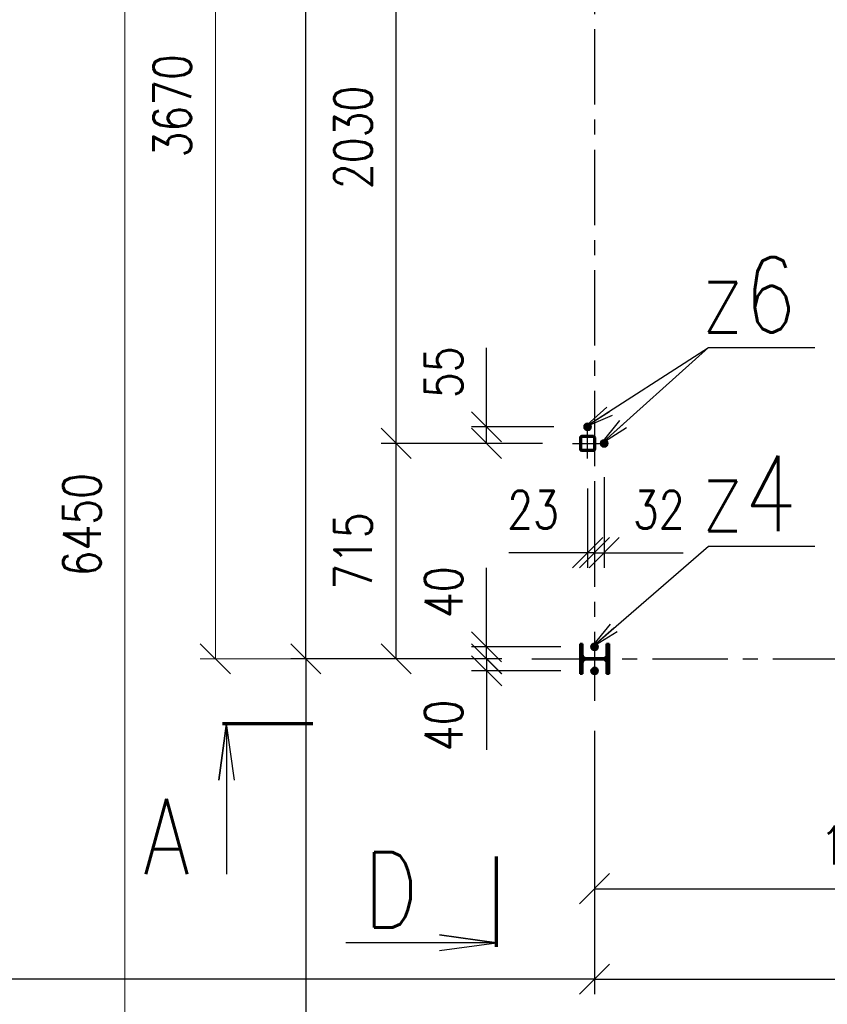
# Paper-space layout 'Layout1' of a CAD drawing. Extents: x -2 to 935, y -36 to 422.
# Tile 9 of 63: x 98 to 151, y 223 to 288. Entities that reach past the tile are written whole.
import ezdxf
from ezdxf.enums import TextEntityAlignment as Align

# ---------------------------------------------------------------- set-up
doc = ezdxf.new("R2010")
doc.units = 0
for name, pattern in [('ACAD_ISO02W100', [15, 12, -3]), ('ACAD_ISO04W100', [30.5, 24, -3, 0.5, -3]), ('HP_01_CER_B', [8, 5, -1, 1, -1])]:
    doc.linetypes.add(name, pattern=pattern)
doc.layers.get('0').update_dxf_attribs({"linetype": 'CONTINUOUS'})
doc.layers.get('DEFPOINTS').update_dxf_attribs({"color": 132, "linetype": 'CONTINUOUS'})
for name, color, linetype, lineweight in [('SS_KOTVY', 2, 'CONTINUOUS', 35), ('SS_KOTY', 3, 'CONTINUOUS', 25), ('SS_OSY_025', 7, 'HP_01_CER_B', 25), ('SS_PLNA_025', 7, 'CONTINUOUS', 25), ('SS_PODKLADY_KOTY', 251, 'CONTINUOUS', 13), ('SS_POPIS_PROFILU', 13, 'CONTINUOUS', 25), ('SS_REZ', 6, 'CONTINUOUS', 70), ('SS_SLOUPY', 143, 'CONTINUOUS', 50), ('SS_SRAFY', 8, 'CONTINUOUS', 18), ('SS_TEXT7', 6, 'CONTINUOUS', 70), ('SS_ZTUŽENÍ', 81, 'CONTINUOUS', 50)]:
    doc.layers.add(name, color=color, linetype=linetype, lineweight=lineweight)
doc.styles.add('ROMANS', font='romans.shx', dxfattribs={"width": 0.8})
doc.styles.add('romans.shx', font='romans.shx', dxfattribs={"height": 5})
doc.dimstyles.new('A-1_(2.5)_50AS', dxfattribs={"dimtxt": 2.5, "dimasz": 2, "dimexe": 1, "dimexo": 2, "dimgap": 0, "dimtad": 0, "dimdec": 1, "dimlfac": 50, "dimrnd": 1, "dimtxsty": 'ROMANS', "dimblk1": 'OBLIQUE', "dimblk2": 'OBLIQUE', "dimsah": 1, "dimcen": 2, "dimclrd": 256, "dimclre": 256, "dimclrt": 256, "dimadec": 1, "dimazin": 2, "dimtfac": 0.714286, "dimtdec": 1, "dimtmove": 0, "dimatfit": 3, "dimldrblk": 'OPEN', "dimfxl": 1, "dimtvp": 1.142857, "dimtfill": 1, "dimtolj": 1, "dimlwd": -1, "dimlwe": -1, "dimarcsym": 0})
pattern_1 = [(45, (134.72772, 245.660837), (-0.04490128, 0.04490128), [])]

# ---------------------------------------------------------------- blocks, each defined once
blk = doc.blocks.new('*U10')
at = {"layer": 'SS_PLNA_025'}
blk.add_lwpolyline([(-5.2, -3.775), (-5.724, 0), (-6.247, -3.775), (-5.724, 0), (-5.724, -10)], dxfattribs=at)
at = {"layer": 'SS_REZ'}
blk.add_line((-5.991, 0), (0, 0), dxfattribs=at)
at = {"layer": 'SS_TEXT7', "style": 'ROMANS', "width": 0.8}
blk.add_attdef('REZv', text='', height=5, dxfattribs=at).set_placement((-9.724, -10), align=Align.CENTER)
blk = doc.blocks.new('*U14')
at = {"layer": 'SS_PLNA_025'}
blk.add_lwpolyline([(-3.775, -6.247), (0, -5.724), (-3.775, -5.2), (0, -5.724), (-10, -5.724)], dxfattribs=at)
at = {"layer": 'SS_REZ'}
blk.add_line((0, -5.991), (0, 0), dxfattribs=at)
at = {"layer": 'SS_TEXT7', "style": 'ROMANS', "width": 0.8}
blk.add_attdef('REZs', text='', height=5, dxfattribs=at).set_placement((-7, -4.724), align=Align.CENTER)
blk = doc.blocks.new('0KRIZ(Z)')
at = {"color": 0, "linetype": 'ByBlock', "ltscale": 0.5}
for p, q in [((0, -0.5), (0, 0.5)), ((-0.5, 0), (0.5, 0)), ((0, 0), (0, 0, 1))]:
    blk.add_line(p, q, dxfattribs=at)
blk = doc.blocks.new('_Oblique')
at = {"color": 0, "linetype": 'ByBlock', "lineweight": -2}
blk.add_line((-0.5, -0.5), (0.5, 0.5), dxfattribs=at)
blk = doc.blocks.new('*D27')
at = {"layer": 'DEFPOINTS', "color": 0, "transparency": 16777216}
for p in [(172.528, 244.161), (135.728, 242.884), (172.528, 230.412)]:
    blk.add_point(p, dxfattribs=at)
at = {"layer": 'SS_KOTY', "transparency": 16777216}
for p, q in [((172.528, 242.161), (172.528, 229.412)), ((135.728, 240.884), (135.728, 229.412)), ((135.728, 230.412), (172.528, 230.412))]:
    blk.add_line(p, q, dxfattribs=at)
at = {"layer": 'SS_KOTY', "transparency": 16777216, "xscale": 2, "yscale": 2, "zscale": 2, "rotation": 180}
blk.add_blockref('_Oblique', (135.728, 230.412), dxfattribs=at)
at = {"layer": 'SS_KOTY', "transparency": 16777216, "xscale": 2, "yscale": 2, "zscale": 2}
blk.add_blockref('_Oblique', (172.528, 230.412), dxfattribs=at)
at = {"layer": 'SS_KOTY', "transparency": 16777216, "insert": (154.128, 233.269), "char_height": 2.5, "attachment_point": 5, "style": 'ROMANS', "bg_fill": 3, "box_fill_scale": 1.1, "bg_fill_color": 256, "bg_fill_true_color": 13158600, "bg_fill_transparency": 0}
blk.add_mtext('\\A1;1840', dxfattribs=at)
blk = doc.blocks.new('_OPEN')
at = {"color": 0, "linetype": 'ByBlock'}
for p, q in [((-1, 0.167), (0, 0)), ((0, 0), (-1, -0.167)), ((0, 0), (-1, 0))]:
    blk.add_line(p, q, dxfattribs=at)
blk = doc.blocks.new('*D32')
at = {"layer": 'DEFPOINTS', "color": 0, "transparency": 16777216}
for p in [(135.728, 242.884), (232.928, 242.884, -1), (232.928, 224.412)]:
    blk.add_point(p, dxfattribs=at)
at = {"layer": 'SS_KOTY', "transparency": 16777216}
for p, q in [((135.728, 240.884), (135.728, 223.412)), ((232.928, 240.884), (232.928, 223.412)), ((135.728, 224.412), (232.928, 224.412))]:
    blk.add_line(p, q, dxfattribs=at)
at = {"layer": 'SS_KOTY', "transparency": 16777216, "xscale": 2, "yscale": 2, "zscale": 2, "rotation": 180}
blk.add_blockref('_Oblique', (135.728, 224.412), dxfattribs=at)
at = {"layer": 'SS_KOTY', "transparency": 16777216, "xscale": 2, "yscale": 2, "zscale": 2}
blk.add_blockref('_Oblique', (232.928, 224.412), dxfattribs=at)
at = {"layer": 'SS_KOTY', "transparency": 16777216, "insert": (184.328, 227.269), "char_height": 2.5, "attachment_point": 5, "style": 'ROMANS', "bg_fill": 3, "box_fill_scale": 1.1, "bg_fill_color": 256, "bg_fill_true_color": 13158600, "bg_fill_transparency": 0}
blk.add_mtext('\\A1;4860', dxfattribs=at)
blk = doc.blocks.new('*D34')
at = {"layer": 'DEFPOINTS', "color": 0, "transparency": 16777216}
for p in [(39.528, 242.884), (135.728, 242.884), (39.528, 224.412)]:
    blk.add_point(p, dxfattribs=at)
at = {"layer": 'SS_KOTY', "transparency": 16777216}
for p, q in [((39.528, 240.884), (39.528, 223.412)), ((135.728, 240.884), (135.728, 223.412)), ((135.728, 224.412), (39.528, 224.412))]:
    blk.add_line(p, q, dxfattribs=at)
at = {"layer": 'SS_KOTY', "transparency": 16777216, "xscale": 2, "yscale": 2, "zscale": 2, "rotation": 180}
blk.add_blockref('_Oblique', (39.528, 224.412), dxfattribs=at)
at = {"layer": 'SS_KOTY', "transparency": 16777216, "xscale": 2, "yscale": 2, "zscale": 2}
blk.add_blockref('_Oblique', (135.728, 224.412), dxfattribs=at)
at = {"layer": 'SS_KOTY', "transparency": 16777216, "insert": (87.628, 227.269), "char_height": 2.5, "attachment_point": 5, "style": 'ROMANS', "bg_fill": 3, "box_fill_scale": 1.1, "bg_fill_color": 256, "bg_fill_true_color": 13158600, "bg_fill_transparency": 0}
blk.add_mtext('\\A1;4810', dxfattribs=at)
blk = doc.blocks.new('*D39')
at = {"layer": 'DEFPOINTS', "color": 0, "transparency": 16777216}
for p in [(128.562, 246.461), (135.488, 246.461, 0.65), (131.565, 245.661)]:
    blk.add_point(p, dxfattribs=at)
at = {"layer": 'SS_KOTY', "transparency": 16777216}
for p, q in [((128.562, 246.461), (128.562, 251.699)), ((133.488, 246.461), (127.562, 246.461)), ((128.562, 245.661), (128.562, 246.461)), ((129.565, 245.661), (127.562, 245.661))]:
    blk.add_line(p, q, dxfattribs=at)
at = {"layer": 'SS_KOTY', "transparency": 16777216, "xscale": 2, "yscale": 2, "zscale": 2}
for p, rotation in [((128.562, 246.461), 90), ((128.562, 245.661), 270)]:
    blk.add_blockref('_Oblique', p, dxfattribs=dict(at, rotation=rotation))
at = {"layer": 'SS_KOTY', "transparency": 16777216, "insert": (125.705, 250.08), "char_height": 2.5, "attachment_point": 5, "rotation": 90, "style": 'ROMANS', "bg_fill": 3, "box_fill_scale": 1.1, "bg_fill_color": 256, "bg_fill_true_color": 13158600, "bg_fill_transparency": 0}
blk.add_mtext('\\A1;40', dxfattribs=at)
blk = doc.blocks.new('*D40')
at = {"layer": 'DEFPOINTS', "color": 0, "transparency": 16777216}
for p in [(131.565, 245.661), (128.563, 244.861), (135.488, 244.861, 0.65)]:
    blk.add_point(p, dxfattribs=at)
at = {"layer": 'SS_KOTY', "transparency": 16777216}
for p, q in [((129.565, 245.661), (127.563, 245.661)), ((128.563, 245.661), (128.563, 244.861)), ((133.488, 244.861), (127.563, 244.861)), ((128.563, 244.861), (128.563, 239.623))]:
    blk.add_line(p, q, dxfattribs=at)
at = {"layer": 'SS_KOTY', "transparency": 16777216, "xscale": 2, "yscale": 2, "zscale": 2}
for p, rotation in [((128.563, 245.661), 90), ((128.563, 244.861), 270)]:
    blk.add_blockref('_Oblique', p, dxfattribs=dict(at, rotation=rotation))
at = {"layer": 'SS_KOTY', "transparency": 16777216, "insert": (125.706, 241.242), "char_height": 2.5, "attachment_point": 5, "rotation": 90, "style": 'ROMANS', "bg_fill": 3, "box_fill_scale": 1.1, "bg_fill_color": 256, "bg_fill_true_color": 13158600, "bg_fill_transparency": 0}
blk.add_mtext('\\A1;40', dxfattribs=at)
blk = doc.blocks.new('*D41')
at = {"layer": 'DEFPOINTS', "color": 0, "transparency": 16777216}
for p in [(122.562, 259.961), (134.268, 259.961), (131.565, 245.661)]:
    blk.add_point(p, dxfattribs=at)
at = {"layer": 'SS_KOTY', "transparency": 16777216}
for p, q in [((132.268, 259.961), (121.562, 259.961)), ((122.562, 245.661), (122.562, 259.961)), ((129.565, 245.661), (121.562, 245.661))]:
    blk.add_line(p, q, dxfattribs=at)
at = {"layer": 'SS_KOTY', "transparency": 16777216, "xscale": 2, "yscale": 2, "zscale": 2}
for p, rotation in [((122.562, 259.961), 90), ((122.562, 245.661), 270)]:
    blk.add_blockref('_Oblique', p, dxfattribs=dict(at, rotation=rotation))
at = {"layer": 'SS_KOTY', "transparency": 16777216, "insert": (119.705, 252.811), "char_height": 2.5, "attachment_point": 5, "rotation": 90, "style": 'ROMANS', "bg_fill": 3, "box_fill_scale": 1.1, "bg_fill_color": 256, "bg_fill_true_color": 13158600, "bg_fill_transparency": 0}
blk.add_mtext('\\A1;715', dxfattribs=at)
blk = doc.blocks.new('*D42')
at = {"layer": 'DEFPOINTS', "color": 0, "transparency": 16777216}
for p in [(122.562, 300.561), (131.405, 300.561), (134.268, 259.961)]:
    blk.add_point(p, dxfattribs=at)
at = {"layer": 'SS_KOTY', "transparency": 16777216}
for p, q in [((129.405, 300.561), (121.562, 300.561)), ((122.562, 259.961), (122.562, 300.561)), ((132.268, 259.961), (121.562, 259.961))]:
    blk.add_line(p, q, dxfattribs=at)
at = {"layer": 'SS_KOTY', "transparency": 16777216, "xscale": 2, "yscale": 2, "zscale": 2}
for p, rotation in [((122.562, 300.561), 90), ((122.562, 259.961), 270)]:
    blk.add_blockref('_Oblique', p, dxfattribs=dict(at, rotation=rotation))
at = {"layer": 'SS_KOTY', "transparency": 16777216, "insert": (119.705, 280.261), "char_height": 2.5, "attachment_point": 5, "rotation": 90, "style": 'ROMANS', "bg_fill": 3, "box_fill_scale": 1.1, "bg_fill_color": 256, "bg_fill_true_color": 13158600, "bg_fill_transparency": 0}
blk.add_mtext('\\A1;2030', dxfattribs=at)
blk = doc.blocks.new('*D46')
at = {"layer": 'DEFPOINTS', "color": 0, "transparency": 16777216}
for p in [(128.562, 261.061), (135.028, 261.061, 0.55), (134.268, 259.961)]:
    blk.add_point(p, dxfattribs=at)
at = {"layer": 'SS_KOTY', "transparency": 16777216}
for p, q in [((128.562, 261.061), (128.562, 266.299)), ((133.028, 261.061), (127.562, 261.061)), ((128.562, 259.961), (128.562, 261.061)), ((132.268, 259.961), (127.562, 259.961))]:
    blk.add_line(p, q, dxfattribs=at)
at = {"layer": 'SS_KOTY', "transparency": 16777216, "xscale": 2, "yscale": 2, "zscale": 2}
for p, rotation in [((128.562, 261.061), 90), ((128.562, 259.961), 270)]:
    blk.add_blockref('_Oblique', p, dxfattribs=dict(at, rotation=rotation))
at = {"layer": 'SS_KOTY', "transparency": 16777216, "insert": (125.705, 264.68), "char_height": 2.5, "attachment_point": 5, "rotation": 90, "style": 'ROMANS', "bg_fill": 3, "box_fill_scale": 1.1, "bg_fill_color": 256, "bg_fill_true_color": 13158600, "bg_fill_transparency": 0}
blk.add_mtext('\\A1;55', dxfattribs=at)
blk = doc.blocks.new('*D51')
at = {"layer": 'DEFPOINTS', "color": 0, "transparency": 16777216}
for p in [(116.562, 355.461), (131.565, 355.461), (131.565, 245.661)]:
    blk.add_point(p, dxfattribs=at)
at = {"layer": 'SS_KOTY', "transparency": 16777216}
for p, q in [((129.565, 355.461), (115.562, 355.461)), ((116.562, 245.661), (116.562, 355.461)), ((129.565, 245.661), (115.562, 245.661))]:
    blk.add_line(p, q, dxfattribs=at)
at = {"layer": 'SS_KOTY', "transparency": 16777216, "xscale": 2, "yscale": 2, "zscale": 2}
for p, rotation in [((116.562, 355.461), 90), ((116.562, 245.661), 270)]:
    blk.add_blockref('_Oblique', p, dxfattribs=dict(at, rotation=rotation))
at = {"layer": 'SS_KOTY', "transparency": 16777216, "insert": (113.705, 300.561), "char_height": 2.5, "attachment_point": 5, "rotation": 90, "style": 'ROMANS', "bg_fill": 3, "box_fill_scale": 1.1, "bg_fill_color": 256, "bg_fill_true_color": 13158600, "bg_fill_transparency": 0}
blk.add_mtext('\\A1;5490', dxfattribs=at)
blk = doc.blocks.new('*D52')
at = {"layer": 'DEFPOINTS', "color": 0, "transparency": 16777216}
for p in [(131.565, 245.661), (116.562, 190.061), (131.565, 190.061)]:
    blk.add_point(p, dxfattribs=at)
at = {"layer": 'SS_KOTY', "transparency": 16777216}
for p, q in [((129.565, 245.661), (115.562, 245.661)), ((116.562, 245.661), (116.562, 190.061)), ((129.565, 190.061), (115.562, 190.061))]:
    blk.add_line(p, q, dxfattribs=at)
at = {"layer": 'SS_KOTY', "transparency": 16777216, "xscale": 2, "yscale": 2, "zscale": 2}
for p, rotation in [((116.562, 245.661), 90), ((116.562, 190.061), 270)]:
    blk.add_blockref('_Oblique', p, dxfattribs=dict(at, rotation=rotation))
at = {"layer": 'SS_KOTY', "transparency": 16777216, "insert": (113.705, 217.861), "char_height": 2.5, "attachment_point": 5, "rotation": 90, "style": 'ROMANS', "bg_fill": 3, "box_fill_scale": 1.1, "bg_fill_color": 256, "bg_fill_true_color": 13158600, "bg_fill_transparency": 0}
blk.add_mtext('\\A1;2780', dxfattribs=at)
blk = doc.blocks.new('*D70')
at = {"layer": 'DEFPOINTS', "color": 0, "transparency": 16777216}
for p in [(135.728, 259.461), (135.268, 258.961), (135.268, 252.704)]:
    blk.add_point(p, dxfattribs=at)
at = {"layer": 'SS_KOTY', "transparency": 16777216}
for p, q in [((135.728, 257.461), (135.728, 251.704)), ((135.268, 256.961), (135.268, 251.704)), ((135.268, 252.704), (130.03, 252.704)), ((135.728, 252.704), (135.268, 252.704))]:
    blk.add_line(p, q, dxfattribs=at)
at = {"layer": 'SS_KOTY', "transparency": 16777216, "xscale": 2, "yscale": 2, "zscale": 2, "rotation": 180}
blk.add_blockref('_Oblique', (135.268, 252.704), dxfattribs=at)
at = {"layer": 'SS_KOTY', "transparency": 16777216, "xscale": 2, "yscale": 2, "zscale": 2}
blk.add_blockref('_Oblique', (135.728, 252.704), dxfattribs=at)
at = {"layer": 'SS_KOTY', "transparency": 16777216, "insert": (131.649, 255.561), "char_height": 2.5, "attachment_point": 5, "style": 'ROMANS', "bg_fill": 3, "box_fill_scale": 1.1, "bg_fill_color": 256, "bg_fill_true_color": 13158600, "bg_fill_transparency": 0}
blk.add_mtext('\\A1;23', dxfattribs=at)
blk = doc.blocks.new('*D71')
at = {"layer": 'DEFPOINTS', "color": 0, "transparency": 16777216}
for p in [(135.728, 259.461), (136.368, 259.721, 0.55), (136.368, 252.704)]:
    blk.add_point(p, dxfattribs=at)
at = {"layer": 'SS_KOTY', "transparency": 16777216}
for p, q in [((135.728, 257.461), (135.728, 251.704)), ((136.368, 257.721), (136.368, 251.704)), ((135.728, 252.704), (136.368, 252.704)), ((136.368, 252.704), (141.606, 252.704))]:
    blk.add_line(p, q, dxfattribs=at)
at = {"layer": 'SS_KOTY', "transparency": 16777216, "xscale": 2, "yscale": 2, "zscale": 2, "rotation": 180}
blk.add_blockref('_Oblique', (135.728, 252.704), dxfattribs=at)
at = {"layer": 'SS_KOTY', "transparency": 16777216, "xscale": 2, "yscale": 2, "zscale": 2}
blk.add_blockref('_Oblique', (136.368, 252.704), dxfattribs=at)
at = {"layer": 'SS_KOTY', "transparency": 16777216, "insert": (139.987, 255.561), "char_height": 2.5, "attachment_point": 5, "style": 'ROMANS', "bg_fill": 3, "box_fill_scale": 1.1, "bg_fill_color": 256, "bg_fill_true_color": 13158600, "bg_fill_transparency": 0}
blk.add_mtext('\\A1;32', dxfattribs=at)
blk = doc.blocks.new('*D86')
at = {"layer": 'DEFPOINTS', "color": 0, "transparency": 16777216}
for p in [(104.562, 319.061), (110.332, 319.061), (131.565, 190.061)]:
    blk.add_point(p, dxfattribs=at)
at = {"layer": 'SS_PODKLADY_KOTY', "transparency": 16777216}
for p, q in [((108.332, 319.061), (103.562, 319.061)), ((104.562, 190.061), (104.562, 319.061)), ((129.565, 190.061), (103.562, 190.061))]:
    blk.add_line(p, q, dxfattribs=at)
at = {"layer": 'SS_PODKLADY_KOTY', "transparency": 16777216, "xscale": 2, "yscale": 2, "zscale": 2}
for p, rotation in [((104.562, 319.061), 90), ((104.562, 190.061), 270)]:
    blk.add_blockref('_Oblique', p, dxfattribs=dict(at, rotation=rotation))
at = {"layer": 'SS_PODKLADY_KOTY', "transparency": 16777216, "insert": (101.705, 254.561), "char_height": 2.5, "attachment_point": 5, "rotation": 90, "style": 'ROMANS', "bg_fill": 3, "box_fill_scale": 1.1, "bg_fill_color": 256, "bg_fill_true_color": 13158600, "bg_fill_transparency": 0}
blk.add_mtext('\\A1;6450', dxfattribs=at)
blk = doc.blocks.new('*D87')
at = {"layer": 'DEFPOINTS', "color": 0, "transparency": 16777216}
for p in [(110.562, 319.061), (135.728, 319.061), (131.565, 245.661)]:
    blk.add_point(p, dxfattribs=at)
at = {"layer": 'SS_PODKLADY_KOTY', "transparency": 16777216}
for p, q in [((133.728, 319.061), (109.562, 319.061)), ((110.562, 245.661), (110.562, 319.061)), ((129.565, 245.661), (109.562, 245.661))]:
    blk.add_line(p, q, dxfattribs=at)
at = {"layer": 'SS_PODKLADY_KOTY', "transparency": 16777216, "xscale": 2, "yscale": 2, "zscale": 2}
for p, rotation in [((110.562, 319.061), 90), ((110.562, 245.661), 270)]:
    blk.add_blockref('_Oblique', p, dxfattribs=dict(at, rotation=rotation))
at = {"layer": 'SS_PODKLADY_KOTY', "transparency": 16777216, "insert": (107.705, 282.361), "char_height": 2.5, "attachment_point": 5, "rotation": 90, "style": 'ROMANS', "bg_fill": 3, "box_fill_scale": 1.1, "bg_fill_color": 256, "bg_fill_true_color": 13158600, "bg_fill_transparency": 0}
blk.add_mtext('\\A1;3670', dxfattribs=at)

psp = doc.layouts.get("Layout1")

# ---------------------------------------------------------------- linework, layer by layer
at = {"layer": 'SS_KOTVY', "color": 1, "linetype": 'Continuous', "ltscale": 0.25}
psp.add_line((136.4772, 260.1505), (136.2582, 260.1505), dxfattribs=at)
at = {"layer": 'SS_OSY_025'}
for p, q in [((135.7277, 359.4492), (135.7277, 242.8839)), ((131.5648, 245.6608), (234.5336, 245.6608))]:
    psp.add_line(p, q, dxfattribs=at)
at = {"layer": 'SS_SLOUPY', "color": 1, "linetype": 'Continuous', "ltscale": 0.25}
for p, q in [((136.6877, 246.6608), (136.5277, 246.6608)), ((136.5277, 246.6608), (136.5277, 245.9508)), ((136.6877, 244.6608), (136.6877, 246.6608)), ((136.5277, 245.3708), (136.5277, 244.6608)), ((136.6877, 244.6608), (136.5277, 244.6608))]:
    psp.add_line(p, q, dxfattribs=at)
at = {"layer": 'SS_SLOUPY', "color": 1, "linetype": 'Continuous', "ltscale": 0.25, "extrusion": (-9.81055e-16, 2.36848e-15, -1)}
psp.add_arc((-136.2877, 245.9508), 0.24, 180, 270, dxfattribs=at)
at = {"layer": 'SS_SLOUPY', "color": 1, "linetype": 'Continuous', "ltscale": 0.25, "extrusion": (-9.81055e-16, -2.36848e-15, -1)}
psp.add_arc((-136.2877, 245.3708), 0.24, 90, 180, dxfattribs=at)

# ---------------------------------------------------------------- block references
at = {"layer": 'SS_OSY_025', "xscale": 2, "yscale": 2, "zscale": 2}
psp.add_blockref('0KRIZ(Z)', (135.2677, 259.9608), dxfattribs=at)
at = {"layer": 'SS_REZ'}
for name, p, values in [('*U10', (117.0369, 241.3773), {'REZv': 'A'}), ('*U14', (129.2227, 232.5521), {'REZs': 'D'})]:
    psp.add_blockref(name, p, dxfattribs=at).add_auto_attribs(values)

# ---------------------------------------------------------------- texts
at = {"layer": 'SS_POPIS_PROFILU', "color": 4, "style": 'romans.shx', "width": 0.8}
for s, p in [('z6', (142.7661, 267.3159)), ('z6', (142.7661, 267.3159)), ('z4', (142.7661, 254.1399))]:
    psp.add_text(s, height=5, dxfattribs=at).set_placement(p)

# ---------------------------------------------------------------- next in the draw order: dimensions: what is measured, and where the dimension line sits
at = {"layer": 'SS_KOTY'}
dim = psp.add_linear_dim(base=(128.5622, 246.4608), p1=(131.5648, 245.6608), p2=(135.4877, 246.4608, 0.65), angle=90, dimstyle='A-1_(2.5)_50AS', dxfattribs=at)
dim.commit()
dim.dimension.update_dxf_attribs({"geometry": '*D39', "text_midpoint": (125.705, 250.0799)})
dim = psp.add_linear_dim(base=(172.5277, 230.4116), p1=(135.7277, 242.8839), p2=(172.5277, 244.1608), dimstyle='A-1_(2.5)_50AS', dxfattribs=at)
dim.commit()
dim.dimension.update_dxf_attribs({"geometry": '*D27', "text_midpoint": (154.1277, 233.2688)})

# ---------------------------------------------------------------- next in the draw order: dimensions: what is measured, and where the dimension line sits
dim = psp.add_linear_dim(base=(232.9277, 224.4116), p1=(135.7277, 242.8839), p2=(232.9277, 242.8839, -1), dimstyle='A-1_(2.5)_50AS', dxfattribs=at)
dim.commit()
dim.dimension.update_dxf_attribs({"geometry": '*D32', "text_midpoint": (184.3277, 227.2688)})

# ---------------------------------------------------------------- next in the draw order: dimensions: what is measured, and where the dimension line sits
dim = psp.add_linear_dim(base=(39.5277, 224.4116), p1=(135.7277, 242.8839), p2=(39.5277, 242.8839), dimstyle='A-1_(2.5)_50AS', dxfattribs=at)
dim.commit()
dim.dimension.update_dxf_attribs({"geometry": '*D34', "text_midpoint": (87.6277, 227.2688)})

# ---------------------------------------------------------------- next in the draw order: dimensions: what is measured, and where the dimension line sits
dim = psp.add_linear_dim(base=(128.5635, 244.8608), p1=(131.5648, 245.6608), p2=(135.4877, 244.8608, 0.65), angle=90, dimstyle='A-1_(2.5)_50AS', dxfattribs=at)
dim.commit()
dim.dimension.update_dxf_attribs({"geometry": '*D40', "text_midpoint": (125.7063, 241.2418)})

# ---------------------------------------------------------------- next in the draw order: dimensions: what is measured, and where the dimension line sits
dim = psp.add_linear_dim(base=(122.5622, 259.9608), p1=(131.5648, 245.6608), p2=(134.2677, 259.9608), angle=90, dimstyle='A-1_(2.5)_50AS', dxfattribs=at)
dim.commit()
dim.dimension.update_dxf_attribs({"geometry": '*D41', "text_midpoint": (119.705, 252.8108)})

# ---------------------------------------------------------------- next in the draw order: dimensions: what is measured, and where the dimension line sits
dim = psp.add_linear_dim(base=(122.5622, 300.5608), p1=(134.2677, 259.9608), p2=(131.4048, 300.5608), angle=90, dimstyle='A-1_(2.5)_50AS', override={"dimtmove": 1}, dxfattribs=at)
dim.commit()
dim.dimension.update_dxf_attribs({"geometry": '*D42', "text_midpoint": (119.705, 280.2608)})

# ---------------------------------------------------------------- next in the draw order: dimensions: what is measured, and where the dimension line sits
dim = psp.add_linear_dim(base=(128.5622, 261.0608), p1=(134.2677, 259.9608), p2=(135.0277, 261.0608, 0.55), angle=90, dimstyle='A-1_(2.5)_50AS', dxfattribs=at)
dim.commit()
dim.dimension.update_dxf_attribs({"geometry": '*D46', "text_midpoint": (125.705, 264.6799)})

# ---------------------------------------------------------------- next in the draw order: dimensions: what is measured, and where the dimension line sits
dim = psp.add_linear_dim(base=(116.5622, 355.4608), p1=(131.5648, 245.6608), p2=(131.5648, 355.4608), angle=90, dimstyle='A-1_(2.5)_50AS', dxfattribs=at)
dim.commit()
dim.dimension.update_dxf_attribs({"geometry": '*D51', "text_midpoint": (113.705, 300.5608)})

# ---------------------------------------------------------------- next in the draw order: dimensions: what is measured, and where the dimension line sits
dim = psp.add_linear_dim(base=(135.2677, 252.7038), p1=(135.7277, 259.4608), p2=(135.2677, 258.9608), dimstyle='A-1_(2.5)_50AS', dxfattribs=at)
dim.commit()
dim.dimension.update_dxf_attribs({"geometry": '*D70', "text_midpoint": (131.6487, 255.561)})
dim = psp.add_linear_dim(base=(116.5622, 190.0608), p1=(131.5648, 245.6608), p2=(131.5648, 190.0608), angle=90, dimstyle='A-1_(2.5)_50AS', dxfattribs=at)
dim.commit()
dim.dimension.update_dxf_attribs({"geometry": '*D52', "text_midpoint": (113.705, 217.8608)})

# ---------------------------------------------------------------- next in the draw order: dimensions: what is measured, and where the dimension line sits
dim = psp.add_linear_dim(base=(136.3677, 252.7038), p1=(135.7277, 259.4608), p2=(136.3677, 259.7208, 0.55), dimstyle='A-1_(2.5)_50AS', dxfattribs=at)
dim.commit()
dim.dimension.update_dxf_attribs({"geometry": '*D71', "text_midpoint": (139.9868, 255.561)})
at = {"layer": 'SS_PODKLADY_KOTY'}
dim = psp.add_linear_dim(base=(104.5622, 319.0608), p1=(131.5648, 190.0608), p2=(110.3316, 319.0608), angle=90, dimstyle='A-1_(2.5)_50AS', dxfattribs=at)
dim.commit()
dim.dimension.update_dxf_attribs({"geometry": '*D86', "text_midpoint": (101.705, 254.5608)})

# ---------------------------------------------------------------- next in the draw order: linework, layer by layer
at = {"layer": 'SS_KOTVY', "color": 1, "linetype": 'Continuous', "ltscale": 0.25}
for p, q in [((136.2582, 260.1505), (136.1487, 259.9608)), ((136.5867, 259.9608), (136.4772, 260.1505)), ((136.1487, 259.9608), (136.2582, 259.7712)), ((136.2582, 259.7712), (136.4772, 259.7712)), ((136.4772, 259.7712), (136.5867, 259.9608))]:
    psp.add_line(p, q, dxfattribs=at)
at = {"layer": 'SS_KOTVY', "color": 7, "linetype": 'ACAD_ISO04W100', "ltscale": 0.25}
for p, q in [((136.3677, 260.2008), (136.3677, 259.7208)), ((136.3677, 260.0808), (136.3677, 259.8408)), ((136.1277, 259.9608), (136.6077, 259.9608)), ((136.2477, 259.9608), (136.4877, 259.9608)), ((136.3677, 259.9608), (136.3677, 259.9608))]:
    psp.add_line(p, q, dxfattribs=at)
at = {"layer": 'SS_KOTVY', "color": 1, "linetype": 'Continuous', "ltscale": 0.25}
for radius in [0.24, 0.12]:
    psp.add_circle((136.3677, 259.9608), radius, dxfattribs=at)
at = {"layer": 'SS_POPIS_PROFILU', "color": 0, "linetype": 'ByBlock'}
for p, q in [((136.1346, 259.9037), (137.4015, 261.4868)), ((136.1346, 259.9037), (137.624, 261.2385)), ((137.8465, 260.9903), (136.1346, 259.9037))]:
    psp.add_line(p, q, dxfattribs=at)
at = {"layer": 'SS_POPIS_PROFILU', "color": 13}
psp.add_lwpolyline([(136.1346, 259.9037), (143.2891, 266.3159), (150.3367, 266.3159)], dxfattribs=at)
at = {"layer": 'SS_ZTUŽENÍ', "color": 3, "linetype": 'ACAD_ISO02W100', "ltscale": 0.25}
psp.add_circle((136.3677, 259.9608), 0.14, dxfattribs=at)

# ---------------------------------------------------------------- next in the draw order: dimensions: what is measured, and where the dimension line sits
at = {"layer": 'SS_PODKLADY_KOTY'}
dim = psp.add_linear_dim(base=(110.5622, 319.0608), p1=(131.5648, 245.6608), p2=(135.7277, 319.0608), angle=90, dimstyle='A-1_(2.5)_50AS', dxfattribs=at)
dim.commit()
dim.dimension.update_dxf_attribs({"geometry": '*D87', "text_midpoint": (107.705, 282.3608)})

# ---------------------------------------------------------------- next in the draw order: hatches: boundary and pattern name
at = {"layer": 'SS_SRAFY'}
h = psp.add_hatch(dxfattribs=at)
h.set_pattern_fill('ANSI31', color=5, scale=0.02, style=0)
h.set_pattern_definition(pattern_1)
h.paths.add_polyline_path([(135.6477, 260.4608), (134.8877, 260.4608, 0.4142136), (134.7677, 260.3408), (134.7677, 259.5808, 0.4142136), (134.8877, 259.4608), (135.6477, 259.4608, 0.4142136), (135.7677, 259.5808), (135.7677, 260.3408, 0.4142136)], flags=0)
h.paths.add_polyline_path([(135.7077, 260.3408), (135.7077, 259.5808, -0.4142136), (135.6477, 259.5208), (134.8877, 259.5208, -0.4142136), (134.8277, 259.5808), (134.8277, 260.3408, -0.4142136), (134.8877, 260.4008), (135.6477, 260.4008, -0.4142136)], flags=0)
h = psp.add_hatch(dxfattribs=at)
h.set_pattern_fill('ANSI31', color=5, scale=0.02, style=0)
h.set_pattern_definition(pattern_1)
h.paths.add_polyline_path([(134.9277, 246.6608), (134.7677, 246.6608), (134.7677, 244.6608), (134.9277, 244.6608), (134.9277, 245.3708, -0.4142136), (135.1677, 245.6108), (136.2877, 245.6108, -0.4142136), (136.5277, 245.3708), (136.5277, 244.6608), (136.6877, 244.6608), (136.6877, 246.6608), (136.5277, 246.6608), (136.5277, 245.9508, -0.4142136), (136.2877, 245.7108), (135.1677, 245.7108, -0.4142136), (134.9277, 245.9508)], flags=0)

# ---------------------------------------------------------------- next in the draw order: linework, layer by layer
at = {"layer": 'SS_KOTVY', "color": 7, "linetype": 'ACAD_ISO04W100', "ltscale": 0.25}
for p, q in [((135.0277, 261.0608), (135.5077, 261.0608)), ((135.1477, 261.0608), (135.3877, 261.0608)), ((135.2677, 261.3008), (135.2677, 260.8208)), ((135.2677, 261.1808), (135.2677, 260.9408)), ((135.2677, 261.0608), (135.2677, 261.0608)), ((135.4877, 246.4608), (135.9677, 246.4608)), ((135.6077, 246.4608), (135.8477, 246.4608)), ((135.7277, 246.7008), (135.7277, 246.2208)), ((135.7277, 246.5808), (135.7277, 246.3408)), ((135.7277, 246.4608), (135.7277, 246.4608)), ((135.7277, 245.1008), (135.7277, 244.6208)), ((135.4877, 244.8608), (135.9677, 244.8608)), ((135.6077, 244.8608), (135.8477, 244.8608)), ((135.7277, 244.9808), (135.7277, 244.7408)), ((135.7277, 244.8608), (135.7277, 244.8608))]:
    psp.add_line(p, q, dxfattribs=at)
at = {"layer": 'SS_KOTVY', "color": 1, "linetype": 'Continuous', "ltscale": 0.25}
for p, q in [((135.1582, 261.2505), (135.0487, 261.0608)), ((135.0487, 261.0608), (135.1582, 260.8712)), ((135.3772, 261.2505), (135.1582, 261.2505)), ((135.1582, 260.8712), (135.3772, 260.8712)), ((135.4867, 261.0608), (135.3772, 261.2505)), ((135.3772, 260.8712), (135.4867, 261.0608)), ((135.6182, 246.6505), (135.5087, 246.4608)), ((135.5087, 246.4608), (135.6182, 246.2712)), ((135.8372, 246.6505), (135.6182, 246.6505)), ((135.9467, 246.4608), (135.8372, 246.6505)), ((135.8372, 246.2712), (135.9467, 246.4608)), ((135.6182, 246.2712), (135.8372, 246.2712)), ((135.6182, 245.0505), (135.5087, 244.8608)), ((135.8372, 245.0505), (135.6182, 245.0505)), ((135.9467, 244.8608), (135.8372, 245.0505)), ((135.5087, 244.8608), (135.6182, 244.6712)), ((135.6182, 244.6712), (135.8372, 244.6712)), ((135.8372, 244.6712), (135.9467, 244.8608))]:
    psp.add_line(p, q, dxfattribs=at)
for centre, radius in [((135.2677, 261.0608), 0.24), ((135.2677, 261.0608), 0.12), ((135.7277, 246.4608), 0.24), ((135.7277, 246.4608), 0.12), ((135.7277, 244.8608), 0.24), ((135.7277, 244.8608), 0.12)]:
    psp.add_circle(centre, radius, dxfattribs=at)
at = {"layer": 'SS_POPIS_PROFILU', "color": 0, "linetype": 'ByBlock'}
for p, q in [((135.0346, 261.0037), (136.5361, 262.3664)), ((135.0346, 261.0037), (136.7164, 262.0861)), ((136.8968, 261.8057), (135.0346, 261.0037)), ((135.4946, 246.4037), (136.7899, 247.9637)), ((135.4946, 246.4037), (137.0078, 247.7115)), ((137.2258, 247.4593), (135.4946, 246.4037))]:
    psp.add_line(p, q, dxfattribs=at)
at = {"layer": 'SS_POPIS_PROFILU', "color": 13}
for points in [[(135.0346, 261.0037), (143.2891, 266.3159), (150.3367, 266.3159)], [(135.4946, 246.4037), (143.2891, 253.1399), (150.3367, 253.1399)]]:
    psp.add_lwpolyline(points, dxfattribs=at)
at = {"layer": 'SS_SLOUPY', "color": 1, "linetype": 'Continuous', "ltscale": 0.25}
for p, q in [((134.9277, 246.6608), (134.7677, 246.6608)), ((134.7677, 244.6608), (134.7677, 246.6608)), ((134.9277, 245.9508), (134.9277, 246.6608)), ((136.2877, 245.7108), (135.1677, 245.7108)), ((134.9277, 244.6608), (134.9277, 245.3708)), ((135.1677, 245.6108), (136.2877, 245.6108)), ((134.9277, 244.6608), (134.7677, 244.6608))]:
    psp.add_line(p, q, dxfattribs=at)
at = {"layer": 'SS_SLOUPY', "color": 7, "linetype": 'ACAD_ISO04W100', "ltscale": 0.25}
psp.add_line((135.7277, 245.6608), (135.7277, 245.6608), dxfattribs=at)
at = {"layer": 'SS_SLOUPY', "color": 3, "linetype": 'ACAD_ISO02W100', "ltscale": 0.25}
for centre in [(135.7277, 246.4608), (135.7277, 244.8608)]:
    psp.add_circle(centre, 0.14, dxfattribs=at)
at = {"layer": 'SS_SLOUPY', "color": 1, "linetype": 'Continuous', "ltscale": 0.25, "extrusion": (2.36848e-15, 9.81055e-16, -1)}
psp.add_arc((-135.1677, 245.9508), 0.24, 270, 0, dxfattribs=at)
at = {"layer": 'SS_SLOUPY', "color": 1, "linetype": 'Continuous', "ltscale": 0.25, "extrusion": (2.36848e-15, -9.81055e-16, -1)}
psp.add_arc((-135.1677, 245.3708), 0.24, 0, 90, dxfattribs=at)
at = {"layer": 'SS_ZTUŽENÍ', "color": 1, "linetype": 'Continuous', "ltscale": 0.25}
for p, q in [((134.7677, 259.5808), (134.7677, 260.3408)), ((134.8277, 259.5808), (134.8277, 260.3408)), ((135.6477, 260.4608), (134.8877, 260.4608)), ((134.8877, 260.4008), (135.6477, 260.4008)), ((135.7077, 260.3408), (135.7077, 259.5808)), ((135.7677, 259.5808), (135.7677, 260.3408)), ((135.6477, 259.5208), (134.8877, 259.5208)), ((135.6477, 259.4608), (134.8877, 259.4608))]:
    psp.add_line(p, q, dxfattribs=at)
at = {"layer": 'SS_ZTUŽENÍ', "color": 7, "linetype": 'ACAD_ISO04W100', "ltscale": 0.25}
psp.add_line((135.2677, 259.9608), (135.2677, 259.9608), dxfattribs=at)
at = {"layer": 'SS_ZTUŽENÍ', "color": 3, "linetype": 'ACAD_ISO02W100', "ltscale": 0.25}
psp.add_circle((135.2677, 261.0608), 0.14, dxfattribs=at)
at = {"layer": 'SS_ZTUŽENÍ', "color": 1, "linetype": 'Continuous', "ltscale": 0.25}
for centre, start, end in [((134.8877, 260.3408), 90, 180), ((135.6477, 260.3408), 0, 90), ((134.8877, 259.5808), 180, 270), ((135.6477, 259.5808), 270, 0)]:
    psp.add_arc(centre, 0.12, start, end, dxfattribs=at)
at = {"layer": 'SS_ZTUŽENÍ', "color": 1, "linetype": 'Continuous', "ltscale": 0.25, "extrusion": (0, 0, -1)}
for centre, start, end in [((-134.8877, 260.3408), 0, 90), ((-135.6477, 260.3408), 90, 180), ((-134.8877, 259.5808), 270, 0)]:
    psp.add_arc(centre, 0.06, start, end, dxfattribs=at)
at = {"layer": 'SS_ZTUŽENÍ', "color": 1, "linetype": 'Continuous', "ltscale": 0.25, "extrusion": (3.34953e-15, 0, -1)}
psp.add_arc((-135.6477, 259.5808), 0.06, 180, 270, dxfattribs=at)

doc.saveas('drawing.dxf')
